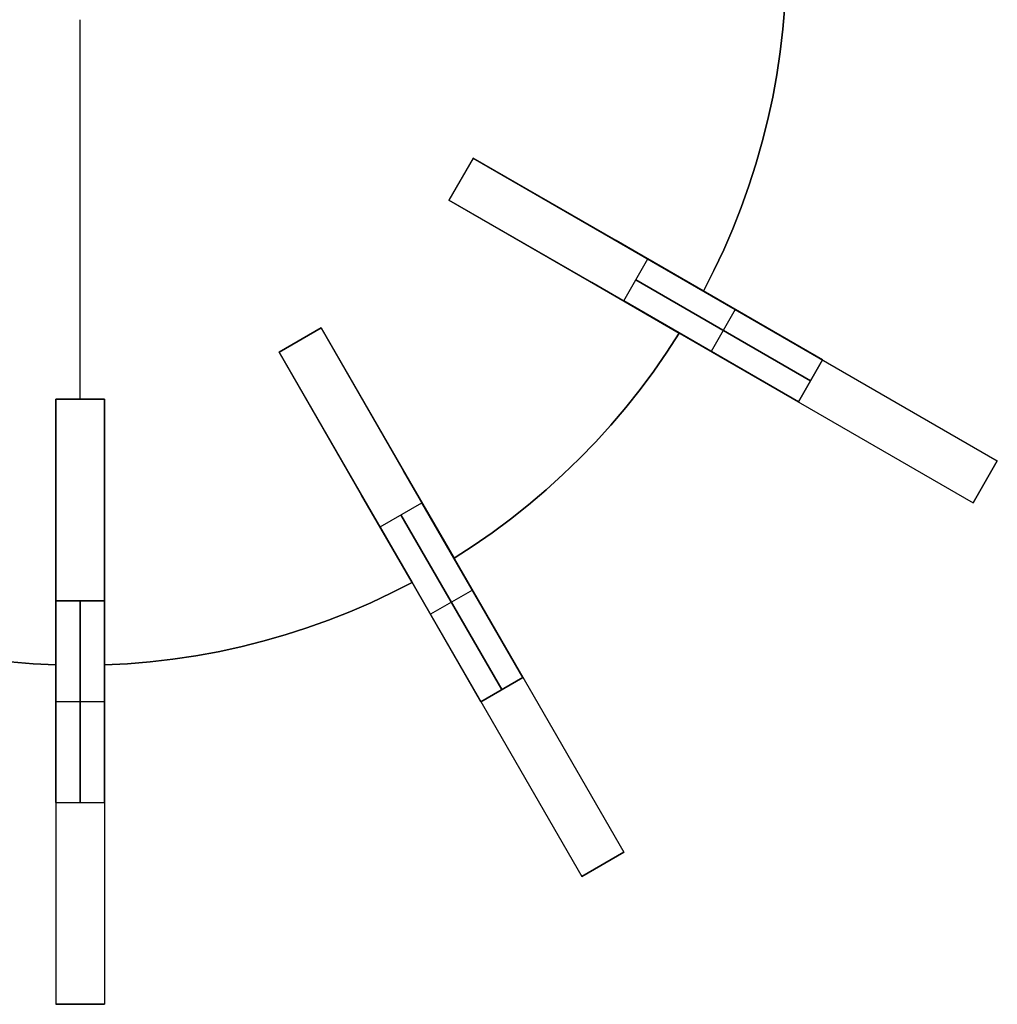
# Model space of a CAD drawing. Header units: millimetres. Extents: x 161 to 3923, y -487 to 1291.
# Tile 23 of 40: x 2432 to 2674, y 35 to 279. Entities that reach past the tile are written whole.
import ezdxf

# ---------------------------------------------------------------- set-up
doc = ezdxf.new("R2010")
doc.units = ezdxf.units.MM
doc.layers.add('Predeterminada', color=7, linetype='Continuous')

msp = doc.modelspace()

# ---------------------------------------------------------------- linework, layer by layer
at = {"layer": 'Predeterminada', "color": 254, "true_color": 0xf3e5b7}
for points in [[(2622.04, 287.92), (2621.75, 282.24), (2621.28, 276.58), (2620.63, 270.93), (2619.79, 265.3), (2618.77, 259.71), (2617.56, 254.15), (2616.18, 248.63), (2614.62, 243.16), (2612.88, 237.75), (2610.97, 232.39), (2608.88, 227.1), (2606.63, 221.88), (2604.2, 216.73), (2601.61, 211.67)], [(2601.61, 211.67), (2604.2, 216.73), (2606.63, 221.88), (2608.88, 227.1), (2610.97, 232.39), (2612.88, 237.75), (2614.62, 243.16), (2616.18, 248.63), (2617.56, 254.15), (2618.77, 259.71), (2619.79, 265.3), (2620.63, 270.93), (2621.28, 276.58), (2621.75, 282.24), (2622.04, 287.92)], [(2622.04, 287.92), (2621.75, 282.24), (2621.28, 276.58), (2620.63, 270.93), (2619.79, 265.3), (2618.77, 259.71), (2617.56, 254.15), (2616.18, 248.63), (2614.62, 243.16), (2612.88, 237.75), (2610.97, 232.39), (2608.88, 227.1), (2606.63, 221.88), (2604.2, 216.73), (2601.61, 211.67)], [(2447.14, 184.92), (2447.14, 278.92)], [(2447.14, 184.92), (2447.14, 278.92)], [(2544.54, 244.62), (2538.54, 234.23)], [(2544.54, 244.62), (2538.54, 234.23)], [(2544.54, 244.62), (2538.54, 234.23)], [(2544.54, 244.62), (2538.54, 234.23)], [(2544.54, 244.62), (2538.54, 234.23)], [(2544.54, 244.62), (2538.54, 234.23)], [(2544.54, 244.62), (2538.54, 234.23)], [(2579.94, 224.18), (2544.54, 244.62)], [(2544.54, 244.62), (2579.94, 224.18)], [(2544.54, 244.62), (2674.45, 169.62)], [(2538.54, 234.23), (2573.94, 213.79)], [(2573.94, 213.79), (2538.54, 234.23)], [(2538.54, 234.23), (2668.45, 159.23)], [(2601.61, 211.67), (2579.94, 224.18)], [(2579.94, 224.18), (2601.61, 211.67)], [(2581.84, 209.23), (2587.84, 219.62)], [(2581.84, 209.23), (2587.84, 219.62)], [(2631.14, 194.62), (2587.84, 219.62)], [(2587.84, 219.62), (2631.14, 194.62)], [(2573.94, 213.79), (2595.61, 201.28)], [(2595.61, 201.28), (2573.94, 213.79)], [(2628.14, 189.42), (2584.84, 214.42)], [(2584.84, 214.42), (2628.14, 189.42)], [(2581.84, 209.23), (2625.14, 184.23)], [(2625.14, 184.23), (2581.84, 209.23)], [(2609.49, 207.12), (2603.49, 196.73)], [(2609.49, 207.12), (2603.49, 196.73)], [(2506.84, 202.53), (2496.45, 196.53)], [(2506.84, 202.53), (2496.45, 196.53)], [(2506.84, 202.53), (2496.45, 196.53)], [(2496.45, 196.53), (2506.84, 202.53)], [(2506.84, 202.53), (2496.45, 196.53)], [(2506.84, 202.53), (2496.45, 196.53)], [(2506.84, 202.53), (2496.45, 196.53)], [(2506.84, 202.53), (2496.45, 196.53)], [(2527.28, 167.12), (2506.84, 202.53)], [(2506.84, 202.53), (2527.28, 167.12)], [(2506.84, 202.53), (2581.84, 72.62)], [(2595.61, 201.28), (2592.52, 196.5), (2589.28, 191.83), (2585.89, 187.27), (2582.35, 182.81), (2578.67, 178.48), (2574.84, 174.27), (2570.89, 170.18), (2566.8, 166.22), (2562.59, 162.4), (2558.25, 158.72), (2553.8, 155.18), (2549.24, 151.79), (2544.57, 148.55), (2539.79, 145.46)], [(2539.79, 145.46), (2544.57, 148.55), (2549.24, 151.79), (2553.8, 155.18), (2558.25, 158.72), (2562.59, 162.4), (2566.8, 166.22), (2570.89, 170.18), (2574.84, 174.27), (2578.67, 178.48), (2582.35, 182.81), (2585.89, 187.27), (2589.28, 191.83), (2592.52, 196.5), (2595.61, 201.28)], [(2595.61, 201.28), (2592.52, 196.5), (2589.28, 191.83), (2585.89, 187.27), (2582.35, 182.81), (2578.67, 178.48), (2574.84, 174.27), (2570.89, 170.18), (2566.8, 166.22), (2562.59, 162.4), (2558.25, 158.72), (2553.8, 155.18), (2549.24, 151.79), (2544.57, 148.55), (2539.79, 145.46)], [(2496.45, 196.53), (2516.89, 161.12)], [(2516.89, 161.12), (2496.45, 196.53)], [(2496.45, 196.53), (2571.45, 66.62)], [(2631.14, 194.62), (2625.14, 184.23)], [(2625.14, 184.23), (2631.14, 194.62)], [(2453.14, 184.92), (2441.14, 184.92)], [(2441.14, 184.92), (2453.14, 184.92)], [(2453.14, 184.92), (2441.14, 184.92)], [(2453.14, 184.92), (2441.14, 184.92)], [(2441.14, 184.92), (2441.14, 144.04)], [(2441.14, 144.04), (2441.14, 184.92)], [(2441.14, 184.92), (2441.14, 34.92)], [(2453.14, 184.92), (2441.14, 184.92)], [(2453.14, 184.92), (2441.14, 184.92)], [(2453.14, 144.04), (2453.14, 184.92)], [(2453.14, 184.92), (2453.14, 144.04)], [(2453.14, 184.92), (2453.14, 34.92)], [(2668.45, 159.23), (2674.45, 169.62)], [(2668.45, 159.23), (2674.45, 169.62)], [(2674.45, 169.62), (2668.45, 159.23)], [(2674.45, 169.62), (2668.45, 159.23)], [(2539.79, 145.46), (2527.28, 167.12)], [(2527.28, 167.12), (2539.79, 145.46)], [(2516.89, 161.12), (2529.4, 139.46)], [(2529.4, 139.46), (2516.89, 161.12)], [(2521.45, 153.23), (2531.84, 159.23)], [(2521.45, 153.23), (2531.84, 159.23)], [(2556.84, 115.92), (2531.84, 159.23)], [(2531.84, 159.23), (2556.84, 115.92)], [(2551.64, 112.92), (2526.64, 156.23)], [(2526.64, 156.23), (2551.64, 112.92)], [(2521.45, 153.23), (2546.45, 109.92)], [(2546.45, 109.92), (2521.45, 153.23)], [(2441.14, 144.04), (2441.14, 119.03)], [(2441.14, 119.03), (2441.14, 144.04)], [(2453.14, 119.03), (2453.14, 144.04)], [(2453.14, 144.04), (2453.14, 119.03)], [(2441.14, 119.03), (2435.46, 119.31), (2429.8, 119.79), (2424.15, 120.44), (2418.52, 121.28), (2412.93, 122.3), (2407.37, 123.5), (2401.85, 124.89), (2396.38, 126.45), (2390.97, 128.19), (2385.61, 130.1), (2380.32, 132.18), (2375.1, 134.44), (2369.96, 136.87), (2364.89, 139.46)], [(2364.89, 139.46), (2369.96, 136.87), (2375.1, 134.44), (2380.32, 132.18), (2385.61, 130.1), (2390.97, 128.19), (2396.38, 126.45), (2401.85, 124.89), (2407.37, 123.5), (2412.93, 122.3), (2418.52, 121.28), (2424.15, 120.44), (2429.8, 119.79), (2435.46, 119.31), (2441.14, 119.03)], [(2441.14, 119.03), (2435.46, 119.31), (2429.8, 119.79), (2424.15, 120.44), (2418.52, 121.28), (2412.93, 122.3), (2407.37, 123.5), (2401.85, 124.89), (2396.38, 126.45), (2390.97, 128.19), (2385.61, 130.1), (2380.32, 132.18), (2375.1, 134.44), (2369.96, 136.87), (2364.89, 139.46)], [(2529.4, 139.46), (2524.33, 136.87), (2519.19, 134.44), (2513.97, 132.18), (2508.68, 130.1), (2503.32, 128.19), (2497.91, 126.45), (2492.44, 124.89), (2486.92, 123.5), (2481.36, 122.3), (2475.77, 121.28), (2470.14, 120.44), (2464.49, 119.79), (2458.83, 119.31), (2453.14, 119.03)], [(2453.14, 119.03), (2458.83, 119.31), (2464.49, 119.79), (2470.14, 120.44), (2475.77, 121.28), (2481.36, 122.3), (2486.92, 123.5), (2492.44, 124.89), (2497.91, 126.45), (2503.32, 128.19), (2508.68, 130.1), (2513.97, 132.18), (2519.19, 134.44), (2524.33, 136.87), (2529.4, 139.46)], [(2529.4, 139.46), (2524.33, 136.87), (2519.19, 134.44), (2513.97, 132.18), (2508.68, 130.1), (2503.32, 128.19), (2497.91, 126.45), (2492.44, 124.89), (2486.92, 123.5), (2481.36, 122.3), (2475.77, 121.28), (2470.14, 120.44), (2464.49, 119.79), (2458.83, 119.31), (2453.14, 119.03)], [(2544.34, 137.57), (2533.95, 131.57)], [(2544.34, 137.57), (2533.95, 131.57)], [(2441.14, 134.92), (2441.14, 84.92)], [(2441.14, 84.92), (2441.14, 134.92)], [(2453.14, 134.92), (2441.14, 134.92)], [(2441.14, 134.92), (2453.14, 134.92)], [(2447.14, 84.92), (2447.14, 134.92)], [(2447.14, 134.92), (2447.14, 84.92)], [(2453.14, 84.92), (2453.14, 134.92)], [(2453.14, 134.92), (2453.14, 84.92)], [(2556.84, 115.92), (2546.45, 109.92)], [(2546.45, 109.92), (2556.84, 115.92)], [(2453.14, 109.92), (2441.14, 109.92)], [(2453.14, 109.92), (2441.14, 109.92)], [(2441.14, 84.92), (2453.14, 84.92)], [(2441.14, 84.92), (2453.14, 84.92)], [(2571.45, 66.62), (2581.84, 72.62)], [(2571.45, 66.62), (2581.84, 72.62)], [(2581.84, 72.62), (2571.45, 66.62)], [(2581.84, 72.62), (2571.45, 66.62)], [(2441.14, 34.92), (2453.14, 34.92)], [(2441.14, 34.92), (2453.14, 34.92)], [(2453.14, 34.92), (2441.14, 34.92)]]:
    msp.add_lwpolyline(points, dxfattribs=at)
at = {"layer": 'Predeterminada', "color": 254, "true_color": 0xf3e5b7, "extrusion": (1, 0, 0)}
for points in [[(278.92, 886.79), (278.92, 874.79)], [(244.62, 874.79), (244.62, 621.79)], [(244.62, 971.79), (244.62, 886.79)], [(239.42, 874.79), (239.42, 621.79)], [(239.42, 971.79), (239.42, 886.79)], [(234.23, 874.79), (234.23, 621.79)], [(234.23, 971.79), (234.23, 886.79)], [(211.67, 874.79), (211.67, 886.79)], [(207.12, 571.79), (207.12, 1021.79)], [(202.53, 874.79), (202.53, 646.79)], [(202.53, 996.79), (202.53, 886.79)], [(201.28, 874.79), (201.28, 886.79)], [(199.53, 874.79), (199.53, 646.79)], [(199.53, 996.79), (199.53, 886.79)], [(196.53, 874.79), (196.53, 646.79)], [(196.53, 996.79), (196.53, 886.79)], [(196.73, 571.79), (196.73, 1021.79)], [(184.92, 874.79), (184.92, 671.79)], [(184.92, 1021.79), (184.92, 886.79)], [(184.92, 671.79), (184.89, 670.08), (184.81, 668.38), (184.66, 666.68), (184.46, 664.98), (184.2, 663.29), (183.88, 661.62), (183.5, 659.95), (183.07, 658.3), (182.58, 656.66), (182.04, 655.05), (181.44, 653.45), (180.78, 651.87), (180.08, 650.32), (179.32, 648.79), (178.51, 647.28), (177.64, 645.81), (176.73, 644.37), (175.77, 642.96), (174.76, 641.58), (173.71, 640.24), (172.61, 638.93), (171.46, 637.66), (170.28, 636.43), (169.05, 635.25), (167.78, 634.1), (166.48, 633), (165.13, 631.95), (163.76, 630.94), (162.35, 629.98), (160.9, 629.07), (159.43, 628.21), (157.93, 627.4), (156.4, 626.64), (154.84, 625.93), (153.27, 625.28), (151.67, 624.68), (150.05, 624.13), (148.41, 623.64), (146.76, 623.21), (145.1, 622.84), (143.42, 622.52), (141.73, 622.26), (140.04, 622.05), (138.34, 621.91), (136.63, 621.82), (134.92, 621.79)], [(134.92, 1071.79), (136.63, 1071.76), (138.34, 1071.67), (140.04, 1071.53), (141.73, 1071.32), (143.42, 1071.06), (145.1, 1070.74), (146.76, 1070.37), (148.41, 1069.94), (150.05, 1069.45), (151.67, 1068.9), (153.27, 1068.3), (154.84, 1067.65), (156.4, 1066.94), (157.93, 1066.18), (159.43, 1065.37), (160.9, 1064.51), (162.35, 1063.6), (163.76, 1062.64), (165.13, 1061.63), (166.48, 1060.58), (167.78, 1059.48), (169.05, 1058.33), (170.28, 1057.15), (171.46, 1055.92), (172.61, 1054.65), (173.71, 1053.34), (174.76, 1052), (175.77, 1050.62), (176.73, 1049.21), (177.64, 1047.77), (178.51, 1046.3), (179.32, 1044.79), (180.08, 1043.26), (180.78, 1041.71), (181.44, 1040.13), (182.04, 1038.53), (182.58, 1036.92), (183.07, 1035.28), (183.5, 1033.63), (183.88, 1031.96), (184.2, 1030.29), (184.46, 1028.6), (184.66, 1026.9), (184.81, 1025.2), (184.89, 1023.5), (184.92, 1021.79)], [(184.92, 874.79), (184.92, 671.79)], [(184.92, 1021.79), (184.92, 886.79)], [(184.92, 671.79), (184.89, 670.08), (184.81, 668.38), (184.66, 666.68), (184.46, 664.98), (184.2, 663.29), (183.88, 661.62), (183.5, 659.95), (183.07, 658.3), (182.58, 656.66), (182.04, 655.05), (181.44, 653.45), (180.78, 651.87), (180.08, 650.32), (179.32, 648.79), (178.51, 647.28), (177.64, 645.81), (176.73, 644.37), (175.77, 642.96), (174.76, 641.58), (173.71, 640.24), (172.61, 638.93), (171.46, 637.66), (170.28, 636.43), (169.05, 635.25), (167.78, 634.1), (166.48, 633), (165.13, 631.95), (163.76, 630.94), (162.35, 629.98), (160.9, 629.07), (159.43, 628.21), (157.93, 627.4), (156.4, 626.64), (154.84, 625.93), (153.27, 625.28), (151.67, 624.68), (150.05, 624.13), (148.41, 623.64), (146.76, 623.21), (145.1, 622.84), (143.42, 622.52), (141.73, 622.26), (140.04, 622.05), (138.34, 621.91), (136.63, 621.82), (134.92, 621.79)], [(134.92, 1071.79), (136.63, 1071.76), (138.34, 1071.67), (140.04, 1071.53), (141.73, 1071.32), (143.42, 1071.06), (145.1, 1070.74), (146.76, 1070.37), (148.41, 1069.94), (150.05, 1069.45), (151.67, 1068.9), (153.27, 1068.3), (154.84, 1067.65), (156.4, 1066.94), (157.93, 1066.18), (159.43, 1065.37), (160.9, 1064.51), (162.35, 1063.6), (163.76, 1062.64), (165.13, 1061.63), (166.48, 1060.58), (167.78, 1059.48), (169.05, 1058.33), (170.28, 1057.15), (171.46, 1055.92), (172.61, 1054.65), (173.71, 1053.34), (174.76, 1052), (175.77, 1050.62), (176.73, 1049.21), (177.64, 1047.77), (178.51, 1046.3), (179.32, 1044.79), (180.08, 1043.26), (180.78, 1041.71), (181.44, 1040.13), (182.04, 1038.53), (182.58, 1036.92), (183.07, 1035.28), (183.5, 1033.63), (183.88, 1031.96), (184.2, 1030.29), (184.46, 1028.6), (184.66, 1026.9), (184.81, 1025.2), (184.89, 1023.5), (184.92, 1021.79)], [(184.92, 874.79), (184.92, 671.79)], [(184.92, 1021.79), (184.92, 886.79)], [(184.92, 671.79), (184.89, 670.08), (184.81, 668.38), (184.66, 666.68), (184.46, 664.98), (184.2, 663.29), (183.88, 661.62), (183.5, 659.95), (183.07, 658.3), (182.58, 656.66), (182.04, 655.05), (181.44, 653.45), (180.78, 651.87), (180.08, 650.32), (179.32, 648.79), (178.51, 647.28), (177.64, 645.81), (176.73, 644.37), (175.77, 642.96), (174.76, 641.58), (173.71, 640.24), (172.61, 638.93), (171.46, 637.66), (170.28, 636.43), (169.05, 635.25), (167.78, 634.1), (166.48, 633), (165.13, 631.95), (163.76, 630.94), (162.35, 629.98), (160.9, 629.07), (159.43, 628.21), (157.93, 627.4), (156.4, 626.64), (154.84, 625.93), (153.27, 625.28), (151.67, 624.68), (150.05, 624.13), (148.41, 623.64), (146.76, 623.21), (145.1, 622.84), (143.42, 622.52), (141.73, 622.26), (140.04, 622.05), (138.34, 621.91), (136.63, 621.82), (134.92, 621.79)], [(134.92, 1071.79), (136.63, 1071.76), (138.34, 1071.67), (140.04, 1071.53), (141.73, 1071.32), (143.42, 1071.06), (145.1, 1070.74), (146.76, 1070.37), (148.41, 1069.94), (150.05, 1069.45), (151.67, 1068.9), (153.27, 1068.3), (154.84, 1067.65), (156.4, 1066.94), (157.93, 1066.18), (159.43, 1065.37), (160.9, 1064.51), (162.35, 1063.6), (163.76, 1062.64), (165.13, 1061.63), (166.48, 1060.58), (167.78, 1059.48), (169.05, 1058.33), (170.28, 1057.15), (171.46, 1055.92), (172.61, 1054.65), (173.71, 1053.34), (174.76, 1052), (175.77, 1050.62), (176.73, 1049.21), (177.64, 1047.77), (178.51, 1046.3), (179.32, 1044.79), (180.08, 1043.26), (180.78, 1041.71), (181.44, 1040.13), (182.04, 1038.53), (182.58, 1036.92), (183.07, 1035.28), (183.5, 1033.63), (183.88, 1031.96), (184.2, 1030.29), (184.46, 1028.6), (184.66, 1026.9), (184.81, 1025.2), (184.89, 1023.5), (184.92, 1021.79)], [(169.62, 621.79), (169.62, 971.79)], [(164.42, 621.79), (164.42, 971.79)], [(159.23, 621.79), (159.23, 971.79)], [(145.46, 874.79), (145.46, 886.79)], [(139.46, 874.79), (139.46, 886.79)], [(137.57, 596.79), (137.57, 1046.79)], [(131.57, 596.79), (131.57, 1046.79)], [(119.03, 874.79), (119.03, 886.79)], [(119.03, 874.79), (119.03, 886.79)], [(109.92, 621.79), (109.92, 1071.79)], [(109.92, 621.79), (109.92, 1071.79)], [(34.92, 1021.79), (34.95, 1023.5), (35.04, 1025.2), (35.19, 1026.9), (35.39, 1028.6), (35.65, 1030.29), (35.97, 1031.96), (36.34, 1033.63), (36.78, 1035.28), (37.27, 1036.92), (37.81, 1038.53), (38.41, 1040.13), (39.06, 1041.71), (39.77, 1043.26), (40.53, 1044.79), (41.34, 1046.3), (42.2, 1047.77), (43.11, 1049.21), (44.07, 1050.62), (45.08, 1052), (46.14, 1053.34), (47.24, 1054.65), (48.38, 1055.92), (49.57, 1057.15), (50.8, 1058.33), (52.06, 1059.48), (53.37, 1060.58), (54.71, 1061.63), (56.09, 1062.64), (57.5, 1063.6), (58.94, 1064.51), (60.42, 1065.37), (61.92, 1066.18), (63.45, 1066.94), (65, 1067.65), (66.58, 1068.3), (68.18, 1068.9), (69.8, 1069.45), (71.43, 1069.94), (73.08, 1070.37), (74.75, 1070.74), (76.43, 1071.06), (78.11, 1071.32), (79.81, 1071.53), (81.51, 1071.67), (83.22, 1071.76), (84.92, 1071.79)], [(84.92, 621.79), (83.22, 621.82), (81.51, 621.91), (79.81, 622.05), (78.11, 622.26), (76.43, 622.52), (74.75, 622.84), (73.08, 623.21), (71.43, 623.64), (69.8, 624.13), (68.18, 624.68), (66.58, 625.28), (65, 625.93), (63.45, 626.64), (61.92, 627.4), (60.42, 628.21), (58.94, 629.07), (57.5, 629.98), (56.09, 630.94), (54.71, 631.95), (53.37, 633), (52.06, 634.1), (50.8, 635.25), (49.57, 636.43), (48.38, 637.66), (47.24, 638.93), (46.14, 640.24), (45.08, 641.58), (44.07, 642.96), (43.11, 644.37), (42.2, 645.81), (41.34, 647.28), (40.53, 648.79), (39.77, 650.32), (39.06, 651.87), (38.41, 653.45), (37.81, 655.05), (37.27, 656.66), (36.78, 658.3), (36.34, 659.95), (35.97, 661.62), (35.65, 663.29), (35.39, 664.98), (35.19, 666.68), (35.04, 668.38), (34.95, 670.08), (34.92, 671.79)], [(34.92, 1021.79), (34.95, 1023.5), (35.04, 1025.2), (35.19, 1026.9), (35.39, 1028.6), (35.65, 1030.29), (35.97, 1031.96), (36.34, 1033.63), (36.78, 1035.28), (37.27, 1036.92), (37.81, 1038.53), (38.41, 1040.13), (39.06, 1041.71), (39.77, 1043.26), (40.53, 1044.79), (41.34, 1046.3), (42.2, 1047.77), (43.11, 1049.21), (44.07, 1050.62), (45.08, 1052), (46.14, 1053.34), (47.24, 1054.65), (48.38, 1055.92), (49.57, 1057.15), (50.8, 1058.33), (52.06, 1059.48), (53.37, 1060.58), (54.71, 1061.63), (56.09, 1062.64), (57.5, 1063.6), (58.94, 1064.51), (60.42, 1065.37), (61.92, 1066.18), (63.45, 1066.94), (65, 1067.65), (66.58, 1068.3), (68.18, 1068.9), (69.8, 1069.45), (71.43, 1069.94), (73.08, 1070.37), (74.75, 1070.74), (76.43, 1071.06), (78.11, 1071.32), (79.81, 1071.53), (81.51, 1071.67), (83.22, 1071.76), (84.92, 1071.79)], [(84.92, 621.79), (83.22, 621.82), (81.51, 621.91), (79.81, 622.05), (78.11, 622.26), (76.43, 622.52), (74.75, 622.84), (73.08, 623.21), (71.43, 623.64), (69.8, 624.13), (68.18, 624.68), (66.58, 625.28), (65, 625.93), (63.45, 626.64), (61.92, 627.4), (60.42, 628.21), (58.94, 629.07), (57.5, 629.98), (56.09, 630.94), (54.71, 631.95), (53.37, 633), (52.06, 634.1), (50.8, 635.25), (49.57, 636.43), (48.38, 637.66), (47.24, 638.93), (46.14, 640.24), (45.08, 641.58), (44.07, 642.96), (43.11, 644.37), (42.2, 645.81), (41.34, 647.28), (40.53, 648.79), (39.77, 650.32), (39.06, 651.87), (38.41, 653.45), (37.81, 655.05), (37.27, 656.66), (36.78, 658.3), (36.34, 659.95), (35.97, 661.62), (35.65, 663.29), (35.39, 664.98), (35.19, 666.68), (35.04, 668.38), (34.95, 670.08), (34.92, 671.79)], [(34.92, 1021.79), (34.95, 1023.5), (35.04, 1025.2), (35.19, 1026.9), (35.39, 1028.6), (35.65, 1030.29), (35.97, 1031.96), (36.34, 1033.63), (36.78, 1035.28), (37.27, 1036.92), (37.81, 1038.53), (38.41, 1040.13), (39.06, 1041.71), (39.77, 1043.26), (40.53, 1044.79), (41.34, 1046.3), (42.2, 1047.77), (43.11, 1049.21), (44.07, 1050.62), (45.08, 1052), (46.14, 1053.34), (47.24, 1054.65), (48.38, 1055.92), (49.57, 1057.15), (50.8, 1058.33), (52.06, 1059.48), (53.37, 1060.58), (54.71, 1061.63), (56.09, 1062.64), (57.5, 1063.6), (58.94, 1064.51), (60.42, 1065.37), (61.92, 1066.18), (63.45, 1066.94), (65, 1067.65), (66.58, 1068.3), (68.18, 1068.9), (69.8, 1069.45), (71.43, 1069.94), (73.08, 1070.37), (74.75, 1070.74), (76.43, 1071.06), (78.11, 1071.32), (79.81, 1071.53), (81.51, 1071.67), (83.22, 1071.76), (84.92, 1071.79)], [(84.92, 621.79), (83.22, 621.82), (81.51, 621.91), (79.81, 622.05), (78.11, 622.26), (76.43, 622.52), (74.75, 622.84), (73.08, 623.21), (71.43, 623.64), (69.8, 624.13), (68.18, 624.68), (66.58, 625.28), (65, 625.93), (63.45, 626.64), (61.92, 627.4), (60.42, 628.21), (58.94, 629.07), (57.5, 629.98), (56.09, 630.94), (54.71, 631.95), (53.37, 633), (52.06, 634.1), (50.8, 635.25), (49.57, 636.43), (48.38, 637.66), (47.24, 638.93), (46.14, 640.24), (45.08, 641.58), (44.07, 642.96), (43.11, 644.37), (42.2, 645.81), (41.34, 647.28), (40.53, 648.79), (39.77, 650.32), (39.06, 651.87), (38.41, 653.45), (37.81, 655.05), (37.27, 656.66), (36.78, 658.3), (36.34, 659.95), (35.97, 661.62), (35.65, 663.29), (35.39, 664.98), (35.19, 666.68), (35.04, 668.38), (34.95, 670.08), (34.92, 671.79)], [(72.62, 646.79), (72.62, 996.79)], [(69.62, 646.79), (69.62, 996.79)], [(66.62, 646.79), (66.62, 996.79)], [(34.92, 671.79), (34.92, 1021.79)], [(34.92, 671.79), (34.92, 1021.79)], [(34.92, 671.79), (34.92, 1021.79)]]:
    msp.add_lwpolyline(points, dxfattribs=at)
at = {"layer": 'Predeterminada', "color": 254, "true_color": 0xf3e5b7, "extrusion": (0.5, 0.866025, -2.69994e-14)}
msp.add_lwpolyline([(-2081.33, 621.79), (-2081.36, 620.08), (-2081.44, 618.38), (-2081.59, 616.68), (-2081.79, 614.98), (-2082.06, 613.29), (-2082.37, 611.62), (-2082.75, 609.95), (-2083.18, 608.3), (-2083.67, 606.66), (-2084.21, 605.05), (-2084.81, 603.45), (-2085.47, 601.87), (-2086.17, 600.32), (-2086.93, 598.79), (-2087.75, 597.28), (-2088.61, 595.81), (-2089.52, 594.37), (-2090.48, 592.96), (-2091.49, 591.58), (-2092.54, 590.24), (-2093.64, 588.93), (-2094.79, 587.66), (-2095.97, 586.43), (-2097.2, 585.25), (-2098.47, 584.1), (-2099.77, 583), (-2101.12, 581.95), (-2102.49, 580.94), (-2103.91, 579.98), (-2105.35, 579.07), (-2106.82, 578.21), (-2108.32, 577.4), (-2109.85, 576.64), (-2111.41, 575.93), (-2112.99, 575.28), (-2114.58, 574.68), (-2116.2, 574.13), (-2117.84, 573.64), (-2119.49, 573.21), (-2121.16, 572.84), (-2122.83, 572.52), (-2124.52, 572.26), (-2126.21, 572.05), (-2127.92, 571.91), (-2129.62, 571.82), (-2131.33, 571.79)], dxfattribs=at)
at = {"layer": 'Predeterminada', "color": 254, "true_color": 0xf3e5b7, "extrusion": (0.5, 0.866025, 1.92493e-14)}
msp.add_lwpolyline([(-2131.33, 1021.79), (-2129.62, 1021.76), (-2127.92, 1021.67), (-2126.21, 1021.53), (-2124.52, 1021.32), (-2122.83, 1021.06), (-2121.16, 1020.74), (-2119.49, 1020.37), (-2117.84, 1019.94), (-2116.2, 1019.45), (-2114.58, 1018.9), (-2112.99, 1018.3), (-2111.41, 1017.65), (-2109.85, 1016.94), (-2108.32, 1016.18), (-2106.82, 1015.37), (-2105.35, 1014.51), (-2103.91, 1013.6), (-2102.49, 1012.64), (-2101.12, 1011.63), (-2099.77, 1010.58), (-2098.47, 1009.48), (-2097.2, 1008.33), (-2095.97, 1007.15), (-2094.79, 1005.92), (-2093.64, 1004.65), (-2092.54, 1003.34), (-2091.49, 1002), (-2090.48, 1000.62), (-2089.52, 999.21), (-2088.61, 997.77), (-2087.75, 996.3), (-2086.93, 994.79), (-2086.17, 993.26), (-2085.47, 991.71), (-2084.81, 990.13), (-2084.21, 988.53), (-2083.67, 986.92), (-2083.18, 985.28), (-2082.75, 983.63), (-2082.37, 981.96), (-2082.06, 980.29), (-2081.79, 978.6), (-2081.59, 976.9), (-2081.44, 975.2), (-2081.36, 973.5), (-2081.33, 971.79)], dxfattribs=at)
at = {"layer": 'Predeterminada', "color": 254, "true_color": 0xf3e5b7, "extrusion": (0.5, 0.866025, -4.65228e-16)}
msp.add_lwpolyline([(-2081.33, 621.79), (-2081.36, 620.08), (-2081.44, 618.38), (-2081.59, 616.68), (-2081.79, 614.98), (-2082.06, 613.29), (-2082.37, 611.62), (-2082.75, 609.95), (-2083.18, 608.3), (-2083.67, 606.66), (-2084.21, 605.05), (-2084.81, 603.45), (-2085.47, 601.87), (-2086.17, 600.32), (-2086.93, 598.79), (-2087.75, 597.28), (-2088.61, 595.81), (-2089.52, 594.37), (-2090.48, 592.96), (-2091.49, 591.58), (-2092.54, 590.24), (-2093.64, 588.93), (-2094.79, 587.66), (-2095.97, 586.43), (-2097.2, 585.25), (-2098.47, 584.1), (-2099.77, 583), (-2101.12, 581.95), (-2102.49, 580.94), (-2103.91, 579.98), (-2105.35, 579.07), (-2106.82, 578.21), (-2108.32, 577.4), (-2109.85, 576.64), (-2111.41, 575.93), (-2112.99, 575.28), (-2114.58, 574.68), (-2116.2, 574.13), (-2117.84, 573.64), (-2119.49, 573.21), (-2121.16, 572.84), (-2122.83, 572.52), (-2124.52, 572.26), (-2126.21, 572.05), (-2127.92, 571.91), (-2129.62, 571.82), (-2131.33, 571.79)], dxfattribs=at)
at = {"layer": 'Predeterminada', "color": 254, "true_color": 0xf3e5b7, "extrusion": (0.5, 0.866025, -3.35114e-13)}
msp.add_lwpolyline([(-2131.33, 1021.79), (-2129.62, 1021.76), (-2127.92, 1021.67), (-2126.21, 1021.53), (-2124.52, 1021.32), (-2122.83, 1021.06), (-2121.16, 1020.74), (-2119.49, 1020.37), (-2117.84, 1019.94), (-2116.2, 1019.45), (-2114.58, 1018.9), (-2112.99, 1018.3), (-2111.41, 1017.65), (-2109.85, 1016.94), (-2108.32, 1016.18), (-2106.82, 1015.37), (-2105.35, 1014.51), (-2103.91, 1013.6), (-2102.49, 1012.64), (-2101.12, 1011.63), (-2099.77, 1010.58), (-2098.47, 1009.48), (-2097.2, 1008.33), (-2095.97, 1007.15), (-2094.79, 1005.92), (-2093.64, 1004.65), (-2092.54, 1003.34), (-2091.49, 1002), (-2090.48, 1000.62), (-2089.52, 999.21), (-2088.61, 997.77), (-2087.75, 996.3), (-2086.93, 994.79), (-2086.17, 993.26), (-2085.47, 991.71), (-2084.81, 990.13), (-2084.21, 988.53), (-2083.67, 986.92), (-2083.18, 985.28), (-2082.75, 983.63), (-2082.37, 981.96), (-2082.06, 980.29), (-2081.79, 978.6), (-2081.59, 976.9), (-2081.44, 975.2), (-2081.36, 973.5), (-2081.33, 971.79)], dxfattribs=at)
at = {"layer": 'Predeterminada', "color": 254, "true_color": 0xf3e5b7, "extrusion": (0.5, 0.866025, -2.6558e-14)}
msp.add_lwpolyline([(-2081.33, 621.79), (-2081.36, 620.08), (-2081.44, 618.38), (-2081.59, 616.68), (-2081.79, 614.98), (-2082.06, 613.29), (-2082.37, 611.62), (-2082.75, 609.95), (-2083.18, 608.3), (-2083.67, 606.66), (-2084.21, 605.05), (-2084.81, 603.45), (-2085.47, 601.87), (-2086.17, 600.32), (-2086.93, 598.79), (-2087.75, 597.28), (-2088.61, 595.81), (-2089.52, 594.37), (-2090.48, 592.96), (-2091.49, 591.58), (-2092.54, 590.24), (-2093.64, 588.93), (-2094.79, 587.66), (-2095.97, 586.43), (-2097.2, 585.25), (-2098.47, 584.1), (-2099.77, 583), (-2101.12, 581.95), (-2102.49, 580.94), (-2103.91, 579.98), (-2105.35, 579.07), (-2106.82, 578.21), (-2108.32, 577.4), (-2109.85, 576.64), (-2111.41, 575.93), (-2112.99, 575.28), (-2114.58, 574.68), (-2116.2, 574.13), (-2117.84, 573.64), (-2119.49, 573.21), (-2121.16, 572.84), (-2122.83, 572.52), (-2124.52, 572.26), (-2126.21, 572.05), (-2127.92, 571.91), (-2129.62, 571.82), (-2131.33, 571.79)], dxfattribs=at)
at = {"layer": 'Predeterminada', "color": 254, "true_color": 0xf3e5b7, "extrusion": (0.5, 0.866025, 1.8006e-14)}
msp.add_lwpolyline([(-2131.33, 1021.79), (-2129.62, 1021.76), (-2127.92, 1021.67), (-2126.21, 1021.53), (-2124.52, 1021.32), (-2122.83, 1021.06), (-2121.16, 1020.74), (-2119.49, 1020.37), (-2117.84, 1019.94), (-2116.2, 1019.45), (-2114.58, 1018.9), (-2112.99, 1018.3), (-2111.41, 1017.65), (-2109.85, 1016.94), (-2108.32, 1016.18), (-2106.82, 1015.37), (-2105.35, 1014.51), (-2103.91, 1013.6), (-2102.49, 1012.64), (-2101.12, 1011.63), (-2099.77, 1010.58), (-2098.47, 1009.48), (-2097.2, 1008.33), (-2095.97, 1007.15), (-2094.79, 1005.92), (-2093.64, 1004.65), (-2092.54, 1003.34), (-2091.49, 1002), (-2090.48, 1000.62), (-2089.52, 999.21), (-2088.61, 997.77), (-2087.75, 996.3), (-2086.93, 994.79), (-2086.17, 993.26), (-2085.47, 991.71), (-2084.81, 990.13), (-2084.21, 988.53), (-2083.67, 986.92), (-2083.18, 985.28), (-2082.75, 983.63), (-2082.37, 981.96), (-2082.06, 980.29), (-2081.79, 978.6), (-2081.59, 976.9), (-2081.44, 975.2), (-2081.36, 973.5), (-2081.33, 971.79)], dxfattribs=at)
at = {"layer": 'Predeterminada', "color": 254, "true_color": 0xf3e5b7, "extrusion": (0.866025, 0.5, 6.06076e-15)}
msp.add_lwpolyline([(-1078.03, 646.79), (-1078.06, 645.08), (-1078.14, 643.38), (-1078.29, 641.68), (-1078.49, 639.98), (-1078.75, 638.29), (-1079.07, 636.62), (-1079.45, 634.95), (-1079.88, 633.3), (-1080.37, 631.66), (-1080.91, 630.05), (-1081.51, 628.45), (-1082.17, 626.87), (-1082.87, 625.32), (-1083.63, 623.79), (-1084.44, 622.28), (-1085.31, 620.81), (-1086.22, 619.37), (-1087.18, 617.96), (-1088.19, 616.58), (-1089.24, 615.24), (-1090.34, 613.93), (-1091.49, 612.66), (-1092.67, 611.43), (-1093.9, 610.25), (-1095.17, 609.1), (-1096.47, 608), (-1097.82, 606.95), (-1099.19, 605.94), (-1100.6, 604.98), (-1102.05, 604.07), (-1103.52, 603.21), (-1105.02, 602.4), (-1106.55, 601.64), (-1108.11, 600.93), (-1109.68, 600.28), (-1111.28, 599.68), (-1112.9, 599.13), (-1114.54, 598.64), (-1116.19, 598.21), (-1117.85, 597.84), (-1119.53, 597.52), (-1121.22, 597.26), (-1122.91, 597.05), (-1124.62, 596.91), (-1126.32, 596.82), (-1128.03, 596.79)], dxfattribs=at)
at = {"layer": 'Predeterminada', "color": 254, "true_color": 0xf3e5b7, "extrusion": (0.866025, 0.5, -7.52147e-15)}
msp.add_lwpolyline([(-1128.03, 1046.79), (-1126.32, 1046.76), (-1124.62, 1046.67), (-1122.91, 1046.53), (-1121.22, 1046.32), (-1119.53, 1046.06), (-1117.85, 1045.74), (-1116.19, 1045.37), (-1114.54, 1044.94), (-1112.9, 1044.45), (-1111.28, 1043.9), (-1109.68, 1043.3), (-1108.11, 1042.65), (-1106.55, 1041.94), (-1105.02, 1041.18), (-1103.52, 1040.37), (-1102.05, 1039.51), (-1100.6, 1038.6), (-1099.19, 1037.64), (-1097.82, 1036.63), (-1096.47, 1035.58), (-1095.17, 1034.48), (-1093.9, 1033.33), (-1092.67, 1032.15), (-1091.49, 1030.92), (-1090.34, 1029.65), (-1089.24, 1028.34), (-1088.19, 1027), (-1087.18, 1025.62), (-1086.22, 1024.21), (-1085.31, 1022.77), (-1084.44, 1021.3), (-1083.63, 1019.79), (-1082.87, 1018.26), (-1082.17, 1016.71), (-1081.51, 1015.13), (-1080.91, 1013.53), (-1080.37, 1011.92), (-1079.88, 1010.28), (-1079.45, 1008.63), (-1079.07, 1006.96), (-1078.75, 1005.29), (-1078.49, 1003.6), (-1078.29, 1001.9), (-1078.14, 1000.2), (-1078.06, 998.5), (-1078.03, 996.79)], dxfattribs=at)
at = {"layer": 'Predeterminada', "color": 254, "true_color": 0xf3e5b7, "extrusion": (0.866025, 0.5, 2.18434e-13)}
msp.add_lwpolyline([(-1078.03, 646.79), (-1078.06, 645.08), (-1078.14, 643.38), (-1078.29, 641.68), (-1078.49, 639.98), (-1078.75, 638.29), (-1079.07, 636.62), (-1079.45, 634.95), (-1079.88, 633.3), (-1080.37, 631.66), (-1080.91, 630.05), (-1081.51, 628.45), (-1082.17, 626.87), (-1082.87, 625.32), (-1083.63, 623.79), (-1084.44, 622.28), (-1085.31, 620.81), (-1086.22, 619.37), (-1087.18, 617.96), (-1088.19, 616.58), (-1089.24, 615.24), (-1090.34, 613.93), (-1091.49, 612.66), (-1092.67, 611.43), (-1093.9, 610.25), (-1095.17, 609.1), (-1096.47, 608), (-1097.82, 606.95), (-1099.19, 605.94), (-1100.6, 604.98), (-1102.05, 604.07), (-1103.52, 603.21), (-1105.02, 602.4), (-1106.55, 601.64), (-1108.11, 600.93), (-1109.68, 600.28), (-1111.28, 599.68), (-1112.9, 599.13), (-1114.54, 598.64), (-1116.19, 598.21), (-1117.85, 597.84), (-1119.53, 597.52), (-1121.22, 597.26), (-1122.91, 597.05), (-1124.62, 596.91), (-1126.32, 596.82), (-1128.03, 596.79)], dxfattribs=at)
at = {"layer": 'Predeterminada', "color": 254, "true_color": 0xf3e5b7, "extrusion": (0.866025, 0.5, -2.1389e-13)}
msp.add_lwpolyline([(-1128.03, 1046.79), (-1126.32, 1046.76), (-1124.62, 1046.67), (-1122.91, 1046.53), (-1121.22, 1046.32), (-1119.53, 1046.06), (-1117.85, 1045.74), (-1116.19, 1045.37), (-1114.54, 1044.94), (-1112.9, 1044.45), (-1111.28, 1043.9), (-1109.68, 1043.3), (-1108.11, 1042.65), (-1106.55, 1041.94), (-1105.02, 1041.18), (-1103.52, 1040.37), (-1102.05, 1039.51), (-1100.6, 1038.6), (-1099.19, 1037.64), (-1097.82, 1036.63), (-1096.47, 1035.58), (-1095.17, 1034.48), (-1093.9, 1033.33), (-1092.67, 1032.15), (-1091.49, 1030.92), (-1090.34, 1029.65), (-1089.24, 1028.34), (-1088.19, 1027), (-1087.18, 1025.62), (-1086.22, 1024.21), (-1085.31, 1022.77), (-1084.44, 1021.3), (-1083.63, 1019.79), (-1082.87, 1018.26), (-1082.17, 1016.71), (-1081.51, 1015.13), (-1080.91, 1013.53), (-1080.37, 1011.92), (-1079.88, 1010.28), (-1079.45, 1008.63), (-1079.07, 1006.96), (-1078.75, 1005.29), (-1078.49, 1003.6), (-1078.29, 1001.9), (-1078.14, 1000.2), (-1078.06, 998.5), (-1078.03, 996.79)], dxfattribs=at)
at = {"layer": 'Predeterminada', "color": 254, "true_color": 0xf3e5b7, "extrusion": (0.866025, 0.5, 3.24734e-14)}
msp.add_lwpolyline([(-1078.03, 646.79), (-1078.06, 645.08), (-1078.14, 643.38), (-1078.29, 641.68), (-1078.49, 639.98), (-1078.75, 638.29), (-1079.07, 636.62), (-1079.45, 634.95), (-1079.88, 633.3), (-1080.37, 631.66), (-1080.91, 630.05), (-1081.51, 628.45), (-1082.17, 626.87), (-1082.87, 625.32), (-1083.63, 623.79), (-1084.44, 622.28), (-1085.31, 620.81), (-1086.22, 619.37), (-1087.18, 617.96), (-1088.19, 616.58), (-1089.24, 615.24), (-1090.34, 613.93), (-1091.49, 612.66), (-1092.67, 611.43), (-1093.9, 610.25), (-1095.17, 609.1), (-1096.47, 608), (-1097.82, 606.95), (-1099.19, 605.94), (-1100.6, 604.98), (-1102.05, 604.07), (-1103.52, 603.21), (-1105.02, 602.4), (-1106.55, 601.64), (-1108.11, 600.93), (-1109.68, 600.28), (-1111.28, 599.68), (-1112.9, 599.13), (-1114.54, 598.64), (-1116.19, 598.21), (-1117.85, 597.84), (-1119.53, 597.52), (-1121.22, 597.26), (-1122.91, 597.05), (-1124.62, 596.91), (-1126.32, 596.82), (-1128.03, 596.79)], dxfattribs=at)
at = {"layer": 'Predeterminada', "color": 254, "true_color": 0xf3e5b7, "extrusion": (0.866025, 0.5, -1.8967e-14)}
msp.add_lwpolyline([(-1128.03, 1046.79), (-1126.32, 1046.76), (-1124.62, 1046.67), (-1122.91, 1046.53), (-1121.22, 1046.32), (-1119.53, 1046.06), (-1117.85, 1045.74), (-1116.19, 1045.37), (-1114.54, 1044.94), (-1112.9, 1044.45), (-1111.28, 1043.9), (-1109.68, 1043.3), (-1108.11, 1042.65), (-1106.55, 1041.94), (-1105.02, 1041.18), (-1103.52, 1040.37), (-1102.05, 1039.51), (-1100.6, 1038.6), (-1099.19, 1037.64), (-1097.82, 1036.63), (-1096.47, 1035.58), (-1095.17, 1034.48), (-1093.9, 1033.33), (-1092.67, 1032.15), (-1091.49, 1030.92), (-1090.34, 1029.65), (-1089.24, 1028.34), (-1088.19, 1027), (-1087.18, 1025.62), (-1086.22, 1024.21), (-1085.31, 1022.77), (-1084.44, 1021.3), (-1083.63, 1019.79), (-1082.87, 1018.26), (-1082.17, 1016.71), (-1081.51, 1015.13), (-1080.91, 1013.53), (-1080.37, 1011.92), (-1079.88, 1010.28), (-1079.45, 1008.63), (-1079.07, 1006.96), (-1078.75, 1005.29), (-1078.49, 1003.6), (-1078.29, 1001.9), (-1078.14, 1000.2), (-1078.06, 998.5), (-1078.03, 996.79)], dxfattribs=at)
at = {"layer": 'Predeterminada', "color": 254, "true_color": 0xf3e5b7, "extrusion": (0.5, 0.866025, -2.69079e-14)}
msp.add_lwpolyline([(-2231.33, 971.79), (-2231.3, 973.5), (-2231.21, 975.2), (-2231.07, 976.9), (-2230.86, 978.6), (-2230.6, 980.29), (-2230.28, 981.96), (-2229.91, 983.63), (-2229.47, 985.28), (-2228.99, 986.92), (-2228.44, 988.53), (-2227.84, 990.13), (-2227.19, 991.71), (-2226.48, 993.26), (-2225.72, 994.79), (-2224.91, 996.3), (-2224.05, 997.77), (-2223.14, 999.21), (-2222.18, 1000.62), (-2221.17, 1002), (-2220.11, 1003.34), (-2219.01, 1004.65), (-2217.87, 1005.92), (-2216.68, 1007.15), (-2215.46, 1008.33), (-2214.19, 1009.48), (-2212.88, 1010.58), (-2211.54, 1011.63), (-2210.16, 1012.64), (-2208.75, 1013.6), (-2207.31, 1014.51), (-2205.83, 1015.37), (-2204.33, 1016.18), (-2202.8, 1016.94), (-2201.25, 1017.65), (-2199.67, 1018.3), (-2198.07, 1018.9), (-2196.45, 1019.45), (-2194.82, 1019.94), (-2193.17, 1020.37), (-2191.5, 1020.74), (-2189.82, 1021.06), (-2188.14, 1021.32), (-2186.44, 1021.53), (-2184.74, 1021.67), (-2183.04, 1021.76), (-2181.33, 1021.79)], dxfattribs=at)
at = {"layer": 'Predeterminada', "color": 254, "true_color": 0xf3e5b7, "extrusion": (0.5, 0.866025, 2.50351e-14)}
msp.add_lwpolyline([(-2181.33, 571.79), (-2183.04, 571.82), (-2184.74, 571.91), (-2186.44, 572.05), (-2188.14, 572.26), (-2189.82, 572.52), (-2191.5, 572.84), (-2193.17, 573.21), (-2194.82, 573.64), (-2196.45, 574.13), (-2198.07, 574.68), (-2199.67, 575.28), (-2201.25, 575.93), (-2202.8, 576.64), (-2204.33, 577.4), (-2205.83, 578.21), (-2207.31, 579.07), (-2208.75, 579.98), (-2210.16, 580.94), (-2211.54, 581.95), (-2212.88, 583), (-2214.19, 584.1), (-2215.46, 585.25), (-2216.68, 586.43), (-2217.87, 587.66), (-2219.01, 588.93), (-2220.11, 590.24), (-2221.17, 591.58), (-2222.18, 592.96), (-2223.14, 594.37), (-2224.05, 595.81), (-2224.91, 597.28), (-2225.72, 598.79), (-2226.48, 600.32), (-2227.19, 601.87), (-2227.84, 603.45), (-2228.44, 605.05), (-2228.99, 606.66), (-2229.47, 608.3), (-2229.91, 609.95), (-2230.28, 611.62), (-2230.6, 613.29), (-2230.86, 614.98), (-2231.07, 616.68), (-2231.21, 618.38), (-2231.3, 620.08), (-2231.33, 621.79)], dxfattribs=at)
at = {"layer": 'Predeterminada', "color": 254, "true_color": 0xf3e5b7, "extrusion": (0.5, 0.866025, -4.55836e-13)}
msp.add_lwpolyline([(-2231.33, 971.79), (-2231.3, 973.5), (-2231.21, 975.2), (-2231.07, 976.9), (-2230.86, 978.6), (-2230.6, 980.29), (-2230.28, 981.96), (-2229.91, 983.63), (-2229.47, 985.28), (-2228.99, 986.92), (-2228.44, 988.53), (-2227.84, 990.13), (-2227.19, 991.71), (-2226.48, 993.26), (-2225.72, 994.79), (-2224.91, 996.3), (-2224.05, 997.77), (-2223.14, 999.21), (-2222.18, 1000.62), (-2221.17, 1002), (-2220.11, 1003.34), (-2219.01, 1004.65), (-2217.87, 1005.92), (-2216.68, 1007.15), (-2215.46, 1008.33), (-2214.19, 1009.48), (-2212.88, 1010.58), (-2211.54, 1011.63), (-2210.16, 1012.64), (-2208.75, 1013.6), (-2207.31, 1014.51), (-2205.83, 1015.37), (-2204.33, 1016.18), (-2202.8, 1016.94), (-2201.25, 1017.65), (-2199.67, 1018.3), (-2198.07, 1018.9), (-2196.45, 1019.45), (-2194.82, 1019.94), (-2193.17, 1020.37), (-2191.5, 1020.74), (-2189.82, 1021.06), (-2188.14, 1021.32), (-2186.44, 1021.53), (-2184.74, 1021.67), (-2183.04, 1021.76), (-2181.33, 1021.79)], dxfattribs=at)
at = {"layer": 'Predeterminada', "color": 254, "true_color": 0xf3e5b7, "extrusion": (0.5, 0.866025, -1.24302e-15)}
msp.add_lwpolyline([(-2181.33, 571.79), (-2183.04, 571.82), (-2184.74, 571.91), (-2186.44, 572.05), (-2188.14, 572.26), (-2189.82, 572.52), (-2191.5, 572.84), (-2193.17, 573.21), (-2194.82, 573.64), (-2196.45, 574.13), (-2198.07, 574.68), (-2199.67, 575.28), (-2201.25, 575.93), (-2202.8, 576.64), (-2204.33, 577.4), (-2205.83, 578.21), (-2207.31, 579.07), (-2208.75, 579.98), (-2210.16, 580.94), (-2211.54, 581.95), (-2212.88, 583), (-2214.19, 584.1), (-2215.46, 585.25), (-2216.68, 586.43), (-2217.87, 587.66), (-2219.01, 588.93), (-2220.11, 590.24), (-2221.17, 591.58), (-2222.18, 592.96), (-2223.14, 594.37), (-2224.05, 595.81), (-2224.91, 597.28), (-2225.72, 598.79), (-2226.48, 600.32), (-2227.19, 601.87), (-2227.84, 603.45), (-2228.44, 605.05), (-2228.99, 606.66), (-2229.47, 608.3), (-2229.91, 609.95), (-2230.28, 611.62), (-2230.6, 613.29), (-2230.86, 614.98), (-2231.07, 616.68), (-2231.21, 618.38), (-2231.3, 620.08), (-2231.33, 621.79)], dxfattribs=at)
at = {"layer": 'Predeterminada', "color": 254, "true_color": 0xf3e5b7, "extrusion": (0.5, 0.866025, -3.1714e-14)}
msp.add_lwpolyline([(-2231.33, 971.79), (-2231.3, 973.5), (-2231.21, 975.2), (-2231.07, 976.9), (-2230.86, 978.6), (-2230.6, 980.29), (-2230.28, 981.96), (-2229.91, 983.63), (-2229.47, 985.28), (-2228.99, 986.92), (-2228.44, 988.53), (-2227.84, 990.13), (-2227.19, 991.71), (-2226.48, 993.26), (-2225.72, 994.79), (-2224.91, 996.3), (-2224.05, 997.77), (-2223.14, 999.21), (-2222.18, 1000.62), (-2221.17, 1002), (-2220.11, 1003.34), (-2219.01, 1004.65), (-2217.87, 1005.92), (-2216.68, 1007.15), (-2215.46, 1008.33), (-2214.19, 1009.48), (-2212.88, 1010.58), (-2211.54, 1011.63), (-2210.16, 1012.64), (-2208.75, 1013.6), (-2207.31, 1014.51), (-2205.83, 1015.37), (-2204.33, 1016.18), (-2202.8, 1016.94), (-2201.25, 1017.65), (-2199.67, 1018.3), (-2198.07, 1018.9), (-2196.45, 1019.45), (-2194.82, 1019.94), (-2193.17, 1020.37), (-2191.5, 1020.74), (-2189.82, 1021.06), (-2188.14, 1021.32), (-2186.44, 1021.53), (-2184.74, 1021.67), (-2183.04, 1021.76), (-2181.33, 1021.79)], dxfattribs=at)
at = {"layer": 'Predeterminada', "color": 254, "true_color": 0xf3e5b7, "extrusion": (0.5, 0.866025, 8.42479e-15)}
msp.add_lwpolyline([(-2181.33, 571.79), (-2183.04, 571.82), (-2184.74, 571.91), (-2186.44, 572.05), (-2188.14, 572.26), (-2189.82, 572.52), (-2191.5, 572.84), (-2193.17, 573.21), (-2194.82, 573.64), (-2196.45, 574.13), (-2198.07, 574.68), (-2199.67, 575.28), (-2201.25, 575.93), (-2202.8, 576.64), (-2204.33, 577.4), (-2205.83, 578.21), (-2207.31, 579.07), (-2208.75, 579.98), (-2210.16, 580.94), (-2211.54, 581.95), (-2212.88, 583), (-2214.19, 584.1), (-2215.46, 585.25), (-2216.68, 586.43), (-2217.87, 587.66), (-2219.01, 588.93), (-2220.11, 590.24), (-2221.17, 591.58), (-2222.18, 592.96), (-2223.14, 594.37), (-2224.05, 595.81), (-2224.91, 597.28), (-2225.72, 598.79), (-2226.48, 600.32), (-2227.19, 601.87), (-2227.84, 603.45), (-2228.44, 605.05), (-2228.99, 606.66), (-2229.47, 608.3), (-2229.91, 609.95), (-2230.28, 611.62), (-2230.6, 613.29), (-2230.86, 614.98), (-2231.07, 616.68), (-2231.21, 618.38), (-2231.3, 620.08), (-2231.33, 621.79)], dxfattribs=at)
at = {"layer": 'Predeterminada', "color": 254, "true_color": 0xf3e5b7, "extrusion": (0.866025, 0.5, -8.74257e-14)}
msp.add_lwpolyline([(-1228.03, 996.79), (-1228, 998.5), (-1227.91, 1000.2), (-1227.77, 1001.9), (-1227.56, 1003.6), (-1227.3, 1005.29), (-1226.98, 1006.96), (-1226.61, 1008.63), (-1226.17, 1010.28), (-1225.68, 1011.92), (-1225.14, 1013.53), (-1224.54, 1015.13), (-1223.89, 1016.71), (-1223.18, 1018.26), (-1222.42, 1019.79), (-1221.61, 1021.3), (-1220.75, 1022.77), (-1219.84, 1024.21), (-1218.88, 1025.62), (-1217.87, 1027), (-1216.81, 1028.34), (-1215.71, 1029.65), (-1214.57, 1030.92), (-1213.38, 1032.15), (-1212.16, 1033.33), (-1210.89, 1034.48), (-1209.58, 1035.58), (-1208.24, 1036.63), (-1206.86, 1037.64), (-1205.45, 1038.6), (-1204.01, 1039.51), (-1202.53, 1040.37), (-1201.03, 1041.18), (-1199.5, 1041.94), (-1197.95, 1042.65), (-1196.37, 1043.3), (-1194.77, 1043.9), (-1193.15, 1044.45), (-1191.52, 1044.94), (-1189.87, 1045.37), (-1188.2, 1045.74), (-1186.52, 1046.06), (-1184.84, 1046.32), (-1183.14, 1046.53), (-1181.44, 1046.67), (-1179.73, 1046.76), (-1178.03, 1046.79)], dxfattribs=at)
at = {"layer": 'Predeterminada', "color": 254, "true_color": 0xf3e5b7, "extrusion": (0.866025, 0.5, 7.53407e-14)}
msp.add_lwpolyline([(-1178.03, 596.79), (-1179.73, 596.82), (-1181.44, 596.91), (-1183.14, 597.05), (-1184.84, 597.26), (-1186.52, 597.52), (-1188.2, 597.84), (-1189.87, 598.21), (-1191.52, 598.64), (-1193.15, 599.13), (-1194.77, 599.68), (-1196.37, 600.28), (-1197.95, 600.93), (-1199.5, 601.64), (-1201.03, 602.4), (-1202.53, 603.21), (-1204.01, 604.07), (-1205.45, 604.98), (-1206.86, 605.94), (-1208.24, 606.95), (-1209.58, 608), (-1210.89, 609.1), (-1212.16, 610.25), (-1213.38, 611.43), (-1214.57, 612.66), (-1215.71, 613.93), (-1216.81, 615.24), (-1217.87, 616.58), (-1218.88, 617.96), (-1219.84, 619.37), (-1220.75, 620.81), (-1221.61, 622.28), (-1222.42, 623.79), (-1223.18, 625.32), (-1223.89, 626.87), (-1224.54, 628.45), (-1225.14, 630.05), (-1225.68, 631.66), (-1226.17, 633.3), (-1226.61, 634.95), (-1226.98, 636.62), (-1227.3, 638.29), (-1227.56, 639.98), (-1227.77, 641.68), (-1227.91, 643.38), (-1228, 645.08), (-1228.03, 646.79)], dxfattribs=at)
at = {"layer": 'Predeterminada', "color": 254, "true_color": 0xf3e5b7, "extrusion": (0.866025, 0.5, 6.8141e-13)}
msp.add_lwpolyline([(-1228.03, 996.79), (-1228, 998.5), (-1227.91, 1000.2), (-1227.77, 1001.9), (-1227.56, 1003.6), (-1227.3, 1005.29), (-1226.98, 1006.96), (-1226.61, 1008.63), (-1226.17, 1010.28), (-1225.68, 1011.92), (-1225.14, 1013.53), (-1224.54, 1015.13), (-1223.89, 1016.71), (-1223.18, 1018.26), (-1222.42, 1019.79), (-1221.61, 1021.3), (-1220.75, 1022.77), (-1219.84, 1024.21), (-1218.88, 1025.62), (-1217.87, 1027), (-1216.81, 1028.34), (-1215.71, 1029.65), (-1214.57, 1030.92), (-1213.38, 1032.15), (-1212.16, 1033.33), (-1210.89, 1034.48), (-1209.58, 1035.58), (-1208.24, 1036.63), (-1206.86, 1037.64), (-1205.45, 1038.6), (-1204.01, 1039.51), (-1202.53, 1040.37), (-1201.03, 1041.18), (-1199.5, 1041.94), (-1197.95, 1042.65), (-1196.37, 1043.3), (-1194.77, 1043.9), (-1193.15, 1044.45), (-1191.52, 1044.94), (-1189.87, 1045.37), (-1188.2, 1045.74), (-1186.52, 1046.06), (-1184.84, 1046.32), (-1183.14, 1046.53), (-1181.44, 1046.67), (-1179.73, 1046.76), (-1178.03, 1046.79)], dxfattribs=at)
at = {"layer": 'Predeterminada', "color": 254, "true_color": 0xf3e5b7, "extrusion": (0.866025, 0.5, 2.2588e-13)}
msp.add_lwpolyline([(-1178.03, 596.79), (-1179.73, 596.82), (-1181.44, 596.91), (-1183.14, 597.05), (-1184.84, 597.26), (-1186.52, 597.52), (-1188.2, 597.84), (-1189.87, 598.21), (-1191.52, 598.64), (-1193.15, 599.13), (-1194.77, 599.68), (-1196.37, 600.28), (-1197.95, 600.93), (-1199.5, 601.64), (-1201.03, 602.4), (-1202.53, 603.21), (-1204.01, 604.07), (-1205.45, 604.98), (-1206.86, 605.94), (-1208.24, 606.95), (-1209.58, 608), (-1210.89, 609.1), (-1212.16, 610.25), (-1213.38, 611.43), (-1214.57, 612.66), (-1215.71, 613.93), (-1216.81, 615.24), (-1217.87, 616.58), (-1218.88, 617.96), (-1219.84, 619.37), (-1220.75, 620.81), (-1221.61, 622.28), (-1222.42, 623.79), (-1223.18, 625.32), (-1223.89, 626.87), (-1224.54, 628.45), (-1225.14, 630.05), (-1225.68, 631.66), (-1226.17, 633.3), (-1226.61, 634.95), (-1226.98, 636.62), (-1227.3, 638.29), (-1227.56, 639.98), (-1227.77, 641.68), (-1227.91, 643.38), (-1228, 645.08), (-1228.03, 646.79)], dxfattribs=at)
at = {"layer": 'Predeterminada', "color": 254, "true_color": 0xf3e5b7, "extrusion": (0.866025, 0.5, -1.10558e-13)}
msp.add_lwpolyline([(-1228.03, 996.79), (-1228, 998.5), (-1227.91, 1000.2), (-1227.77, 1001.9), (-1227.56, 1003.6), (-1227.3, 1005.29), (-1226.98, 1006.96), (-1226.61, 1008.63), (-1226.17, 1010.28), (-1225.68, 1011.92), (-1225.14, 1013.53), (-1224.54, 1015.13), (-1223.89, 1016.71), (-1223.18, 1018.26), (-1222.42, 1019.79), (-1221.61, 1021.3), (-1220.75, 1022.77), (-1219.84, 1024.21), (-1218.88, 1025.62), (-1217.87, 1027), (-1216.81, 1028.34), (-1215.71, 1029.65), (-1214.57, 1030.92), (-1213.38, 1032.15), (-1212.16, 1033.33), (-1210.89, 1034.48), (-1209.58, 1035.58), (-1208.24, 1036.63), (-1206.86, 1037.64), (-1205.45, 1038.6), (-1204.01, 1039.51), (-1202.53, 1040.37), (-1201.03, 1041.18), (-1199.5, 1041.94), (-1197.95, 1042.65), (-1196.37, 1043.3), (-1194.77, 1043.9), (-1193.15, 1044.45), (-1191.52, 1044.94), (-1189.87, 1045.37), (-1188.2, 1045.74), (-1186.52, 1046.06), (-1184.84, 1046.32), (-1183.14, 1046.53), (-1181.44, 1046.67), (-1179.73, 1046.76), (-1178.03, 1046.79)], dxfattribs=at)
at = {"layer": 'Predeterminada', "color": 254, "true_color": 0xf3e5b7, "extrusion": (0.866025, 0.5, 8.28567e-14)}
msp.add_lwpolyline([(-1178.03, 596.79), (-1179.73, 596.82), (-1181.44, 596.91), (-1183.14, 597.05), (-1184.84, 597.26), (-1186.52, 597.52), (-1188.2, 597.84), (-1189.87, 598.21), (-1191.52, 598.64), (-1193.15, 599.13), (-1194.77, 599.68), (-1196.37, 600.28), (-1197.95, 600.93), (-1199.5, 601.64), (-1201.03, 602.4), (-1202.53, 603.21), (-1204.01, 604.07), (-1205.45, 604.98), (-1206.86, 605.94), (-1208.24, 606.95), (-1209.58, 608), (-1210.89, 609.1), (-1212.16, 610.25), (-1213.38, 611.43), (-1214.57, 612.66), (-1215.71, 613.93), (-1216.81, 615.24), (-1217.87, 616.58), (-1218.88, 617.96), (-1219.84, 619.37), (-1220.75, 620.81), (-1221.61, 622.28), (-1222.42, 623.79), (-1223.18, 625.32), (-1223.89, 626.87), (-1224.54, 628.45), (-1225.14, 630.05), (-1225.68, 631.66), (-1226.17, 633.3), (-1226.61, 634.95), (-1226.98, 636.62), (-1227.3, 638.29), (-1227.56, 639.98), (-1227.77, 641.68), (-1227.91, 643.38), (-1228, 645.08), (-1228.03, 646.79)], dxfattribs=at)

doc.saveas('drawing.dxf')
